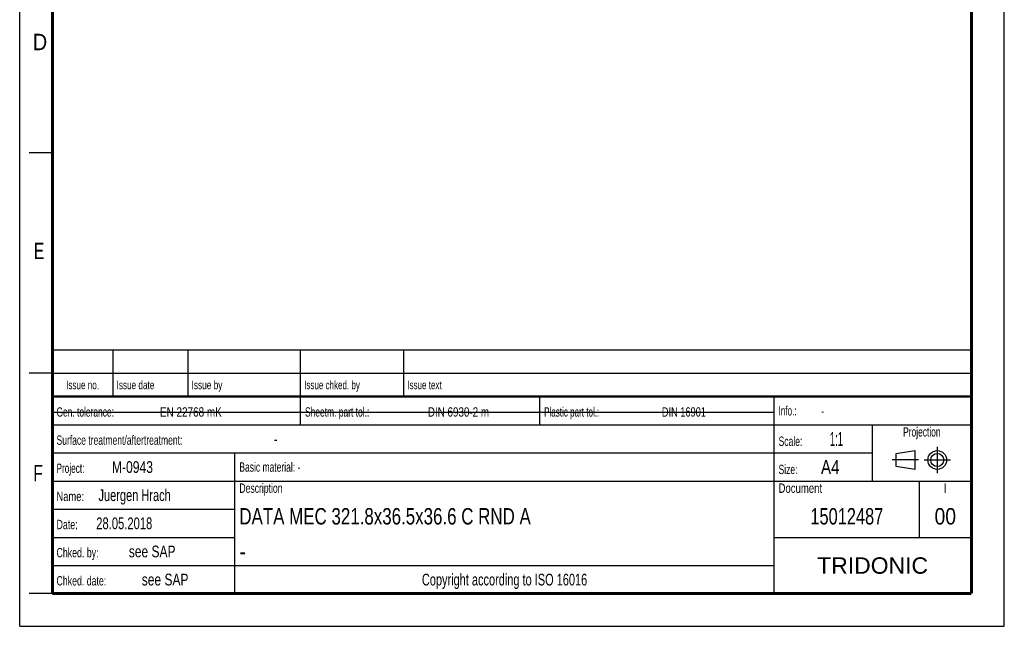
# Model space of a CAD drawing. Header units: millimetres. Extents: x 0 to 210, y 0 to 297.
# Tile 1 of 2: x 0 to 210, y 0 to 129. Entities that reach past the tile are written whole.
import ezdxf
from ezdxf.enums import TextEntityAlignment as Align

# ---------------------------------------------------------------- set-up
doc = ezdxf.new("R2010")
doc.units = ezdxf.units.MM
doc.header["$LTSCALE"] = 19.36
doc.linetypes.add('CENTER', pattern=[0.6, 0.375, -0.075, 0.075, -0.075])
doc.layers.get('0').update_dxf_attribs({"linetype": 'CONTINUOUS'})
doc.layers.add('DEFAULT_1', color=7, linetype='CENTER')
doc.layers.add('Z_NOTICE', color=7, linetype='CONTINUOUS')
doc.styles.get("Standard").update_dxf_attribs({"font": 'txt', "width": 0.7})
doc.styles.add('TEXTSTYLE_2', font='txt', dxfattribs={"width": 0.75})
doc.styles.add('TEXTSTYLE_4', font='arial.ttf')

# ---------------------------------------------------------------- blocks, each defined once
blk = doc.blocks.new('PROJEKTIONSMETHODE_BL0', base_point=(192.31, 35.47))
at = {"color": 2, "linetype": 'CONTINUOUS'}
for p, q in [((186.91, 36.87), (190.91, 37.47)), ((186.91, 34.07), (186.91, 36.87)), ((190.91, 37.47), (190.91, 33.47)), ((190.91, 33.47), (186.91, 34.07))]:
    blk.add_line(p, q, dxfattribs=at)
for radius in [2, 1.4]:
    blk.add_circle((195.71, 35.47), radius, dxfattribs=at)
at = {"layer": 'DEFAULT_1', "color": 2, "linetype": 'CENTER'}
for p, q in [((195.71, 38.27), (195.71, 32.67)), ((191.71, 35.47), (186.11, 35.47)), ((192.91, 35.47), (198.5, 35.47))]:
    blk.add_line(p, q, dxfattribs=at)

msp = doc.modelspace()

# ---------------------------------------------------------------- linework, layer by layer
at = {"color": 2, "linetype": 'CONTINUOUS'}
for p, q in [((0, 0), (0, 297)), ((210, 0), (210, 297)), ((7, 101), (2, 101)), ((6.9136, 48.9602), (6.9136, 58.9602)), ((6.9136, 58.9602), (202.9136, 58.9602)), ((19.9136, 48.9602), (19.9136, 58.9602)), ((35.9136, 48.9602), (35.9136, 58.9602)), ((59.9136, 48.9602), (59.9136, 58.9602)), ((81.9136, 48.9602), (81.9136, 58.9602)), ((202.9136, 48.9602), (202.9136, 58.9602)), ((7, 54), (2, 54)), ((6.9136, 53.9602), (202.9136, 53.9602)), ((6.9135, 6.9601), (6.9135, 48.9601)), ((6.9135, 48.9601), (202.9135, 48.9601)), ((6.9136, 48.9602), (202.9136, 48.9602)), ((59.9135, 42.9601), (59.9135, 48.9601)), ((110.9135, 42.9601), (110.9135, 48.9601)), ((160.9135, 6.9601), (160.9135, 48.9601)), ((202.9135, 6.9601), (202.9135, 48.9601)), ((6.9135, 42.9601), (202.9135, 42.9601)), ((181.9135, 30.9601), (181.9135, 42.9601)), ((6.9135, 36.9601), (181.9135, 36.9601)), ((45.9135, 6.9601), (45.9135, 36.9601)), ((6.9135, 30.9601), (202.9135, 30.9601)), ((191.9135, 18.9601), (191.9135, 30.9601)), ((6.9135, 24.9601), (45.9135, 24.9601)), ((6.9135, 18.9601), (45.9135, 18.9601)), ((160.9135, 18.9601), (202.9135, 18.9601)), ((6.9135, 12.9601), (160.9135, 12.9601)), ((7, 7), (2, 7)), ((6.9135, 6.9601), (202.9135, 6.9601)), ((0, 0), (210, 0))]:
    msp.add_line(p, q, dxfattribs=at)
at = {"color": 7, "linetype": 'CONTINUOUS'}
msp.add_line((6.9487, 45.6927), (160.7487, 45.6927), dxfattribs=at)
for points, const_width in [([(7, 7), (7, 290)], 0.7), ([(203, 7), (203, 290)], 0.7), ([(7, 49), (203, 49)], 0.5), ([(7, 7), (203, 7)], 0.7)]:
    msp.add_lwpolyline(points, dxfattribs=dict(at, const_width=const_width))

# ---------------------------------------------------------------- block references
at = {"color": 2, "linetype": 'CONTINUOUS'}
msp.add_blockref('PROJEKTIONSMETHODE_BL0', (192.3051, 35.4697), dxfattribs=at)

# ---------------------------------------------------------------- texts
at = {"color": 5, "linetype": 'CONTINUOUS', "style": 'TEXTSTYLE_2'}
for s, width, p in [('D', 0.904762, (2.8073, 122.8572)), ('E', 0.714286, (3.0025, 78.3025)), ('F', 0.714286, (2.9222, 30.897))]:
    msp.add_text(s, height=3.5, dxfattribs=dict(at, width=width)).set_placement(p)
at = {"layer": 'Z_NOTICE', "color": 5, "linetype": 'CONTINUOUS', "style": 'TEXTSTYLE_2'}
for s, height, width, p in [('Issue date ', 1.8, 0.725108, (20.6636, 50.5602)), ('Issue by ', 1.8, 0.732804, (36.6636, 50.5602)), ('Issue chked. by', 1.8, 0.711111, (60.6636, 50.5602)), ('Issue text ', 1.8, 0.712121, (82.6636, 50.5602)), ('Gen. tolerance:', 2, 0.669841, (7.851, 44.7101)), ('EN 22768 mK', 2, 0.792208, (29.9106, 44.7101)), ('Sheetm. part tol.:', 2, 0.67328, (60.851, 44.7101)), ('DIN 6930-2 m', 2, 0.78373, (87.0534, 44.7101)), ('Plastic part tol.:', 2, 0.642857, (111.851, 44.7101)), ('DIN 16901', 2, 0.73545, (136.9582, 44.7101)), ('Info.: ', 2, 0.64966, (161.851, 44.9601)), ('Surface treatment/aftertreatment: ', 2, 0.681373, (7.851, 38.7101)), ('Scale:  ', 2, 0.684524, (161.851, 38.4601)), ('1:1', 3, 0.5, (172.8034, 38.4601)), ('-', 2.5, 0.714286, (54.1844, 38.7101)), ('Project: ', 2, 0.656085, (7.851, 32.7101)), ('M-0943', 2.5, 0.77381, (19.6606, 32.7101)), ('Basic material: -', 2, 0.677871, (46.851, 32.9601)), ('Size: ', 2, 0.678571, (161.851, 32.4601)), (' A4', 3, 0.809524, (169.9939, 32.4601)), ('Juergen Hrach', 2.5, 0.703297, (16.8034, 26.7101)), ('Description', 2, 0.688312, (46.851, 28.4601)), ('Document', 2, 0.761905, (161.851, 28.4601)), ('Name: ', 2, 0.746032, (7.851, 26.7101)), ('28.05.2018', 2.5, 0.714286, (16.3272, 20.7101)), ('Date: ', 2, 0.706349, (7.851, 20.7101)), ('Chked. by: ', 2, 0.701299, (7.851, 14.7101)), ('see SAP', 2.5, 0.765306, (23.2796, 14.7101)), ('Chked. date: ', 2, 0.699634, (7.851, 8.7101)), ('see SAP', 2.5, 0.765306, (26.0415, 8.7101))]:
    msp.add_text(s, height=height, dxfattribs=dict(at, width=width)).set_placement(p)
for s, height, width, p in [('Issue no.', 1.8, 0.719577, (13.4136, 50.5602)), ('Projection', 2, 0.671429, (192.4135, 40.4601)), ('I', 2, 0.833333, (197.4135, 28.4601)), ('Copyright according to ISO 16016', 2.5, 0.700149, (103.4135, 8.7101))]:
    msp.add_text(s, height=height, dxfattribs=dict(at, width=width)).set_placement(p, align=Align.CENTER)
at = {"layer": 'Z_NOTICE', "color": 5, "linetype": 'CONTINUOUS', "width": 0.714286}
msp.add_text('-', height=1.8, dxfattribs=at).set_placement((170.9463, 44.9601))
at = {"layer": 'Z_NOTICE', "color": 7, "linetype": 'CONTINUOUS', "style": 'TEXTSTYLE_2'}
for s, width, p in [('DATA MEC 321.8x36.5x36.6 C RND A', 0.770833, (46.851, 21.7101)), ('-', 0.904762, (46.851, 14.2101))]:
    msp.add_text(s, height=3.5, dxfattribs=dict(at, width=width)).set_placement(p)
for s, width, p in [('15012487', 0.747024, (176.4135, 21.7101)), ('00', 0.880952, (197.4135, 21.7101))]:
    msp.add_text(s, height=3.5, dxfattribs=dict(at, width=width)).set_placement(p, align=Align.CENTER)
at = {"layer": 'Z_NOTICE', "color": 5, "linetype": 'CONTINUOUS', "style": 'TEXTSTYLE_4'}
msp.add_text('TRIDONIC', height=3.5, dxfattribs=at).set_placement((181.9135, 11.2101), align=Align.CENTER)

doc.saveas('drawing.dxf')
